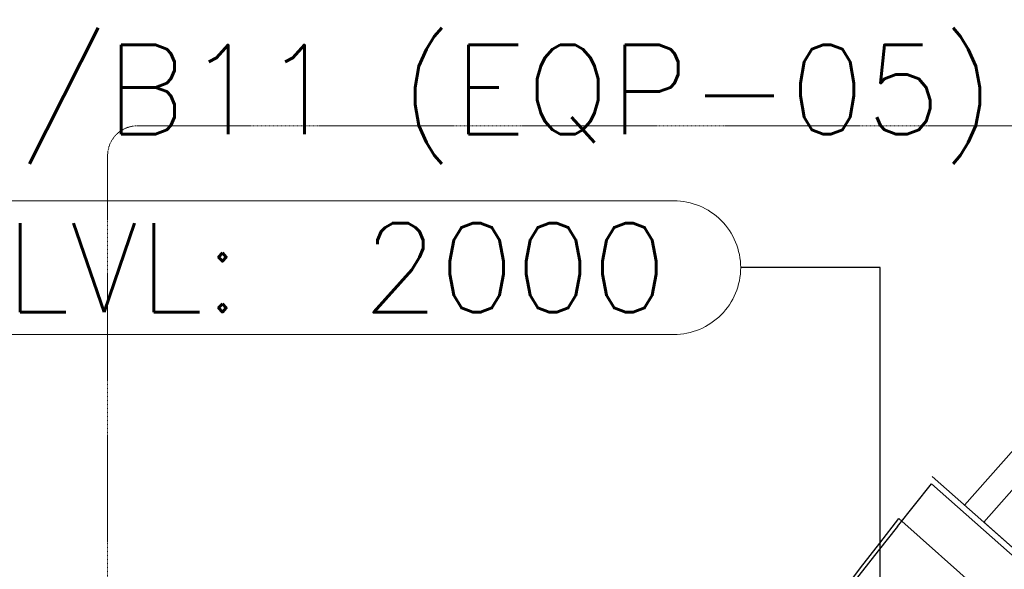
# Model space of a CAD drawing. Header units: millimetres. Extents: x -11575 to 52845, y -36266 to 23021.
# Tile 54 of 184: x 13565 to 15224, y 15080 to 16005. Entities that reach past the tile are written whole.
import ezdxf
from ezdxf.enums import TextEntityAlignment as Align

# ---------------------------------------------------------------- set-up
doc = ezdxf.new("R2010")
doc.units = ezdxf.units.MM
doc.header["$MEASUREMENT"] = 0
doc.linetypes.add('HIDDENX2', pattern=[0.75, 0.5, -0.25])
doc.layers.get('0').update_dxf_attribs({"lineweight": 5})
doc.layers.add('ELEC-SO-LVL-TAG', color=7, linetype='Continuous')
doc.layers.add('GREY SCALE', color=9, linetype='Continuous', true_color=0x808080)
doc.layers.add('GREYSCALE', color=9, linetype='Continuous', lineweight=0, true_color=0x808080)
doc.layers.add('M-MEP-ELPR-CKT', color=7, linetype='HIDDENX2', lineweight=20, true_color=0x960000)
doc.layers.add('M-MEP-ELLG-TEXT', color=7, linetype='Continuous', lineweight=20)
doc.styles.add('Oswald Light', font='txt')
doc.styles.add('ROMANS-100', font='romans.shx')
doc.styles.get("Standard").update_dxf_attribs({"font": 'romans.shx'})
doc.dimstyles.new('MDS-50', dxfattribs={"dimtxt": 100, "dimasz": 100, "dimexe": 50, "dimexo": 50, "dimgap": 25, "dimtad": 1, "dimdec": 0, "dimtxsty": 'Oswald Light', "dimcen": 0, "dimdle": 1.5875, "dimazin": 0, "dimtfac": 1, "dimtdec": 0, "dimtix": 1, "dimtmove": 0, "dimatfit": 0, "dimfxl": 1, "dimfrac": 2, "dimtolj": 1, "dimarcsym": 0})

# ---------------------------------------------------------------- blocks, each defined once
blk = doc.blocks.new('FLOOR PLAN')
at = {"layer": 'GREYSCALE', "color": 0, "lineweight": -2, "ltscale": 0.25}
for p, q in [((15727.2, 15832), (15156.6, 15187.9)), ((15759.5, 15803.3), (15188.9, 15159.3)), ((15102.3, 15236.1), (15865.2, 14560.1)), ((15043.6, 15151.6), (15101.2, 15223.6)), ((15101.2, 15223.6), (15876.9, 14536.3)), ((15805, 14492.4), (15045.7, 15165.2)), ((15187.2, 15160.8), (15865.1, 14560.2))]:
    blk.add_line(p, q, dxfattribs=at)
at = {"layer": 'GREYSCALE', "color": 0, "lineweight": -2}
blk.add_arc((21130.7, 10361.1), 7752.9, 141.70885, 166.51663, dxfattribs=at)
at = {"layer": 'GREYSCALE', "color": 0, "lineweight": -2, "ltscale": 0.25}
blk.add_arc((21162.4, 10254.8), 7837, 141.32998, 165.79348, dxfattribs=at)
blk = doc.blocks.new('ELEC-SO-LVL-EQP-TAG')
at = {"color": 0}
blk.add_lwpolyline([(75, 72.5), (1075, 72.5, -0.414214), (1150, -2.5), (1150, -2.5, -0.414214), (1075, -77.5), (75, -77.5, -0.414214), (0, -2.5), (0, -2.5, -0.414214)], format="xyb", close=True, dxfattribs=at)
at = {"color": 0, "insert": (75, -2.5), "char_height": 100, "attachment_point": 4}
blk.add_mtext_dynamic_manual_height_columns('{\\Fromans|c0;SO LVL:}', width=1015.069, gutter_width=1, heights=[0], dxfattribs=at)
at = {"color": 0, "style": 'ROMANS-100'}
for tag, p in [('SO-EQP', (0, 197.5)), ('SO-LVL', (725, -2.5))]:
    blk.add_attdef(tag, text='', height=100, dxfattribs=at).set_placement(p, align=Align.MIDDLE_LEFT)

msp = doc.modelspace()

# ---------------------------------------------------------------- linework, layer by layer
at = {"layer": 'M-MEP-ELPR-CKT', "ltscale": 3}
msp.add_lwpolyline([(16892.5, 16263.2), (16836.4, 16319.3, 0.198912), (16801.1, 16333.9), (16345.4, 16333.9, 0.414214), (16295.4, 16283.9), (16295.4, 15876.5, -0.414214), (16245.4, 15826.5), (13763, 15826.5, 0.414214), (13713, 15776.5), (13713, 14357), (13713, 13126.5, -0.414214), (13663, 13076.5), (11225.6, 13076.5, 1)], format="xyb", dxfattribs=at)

# ---------------------------------------------------------------- block references
at = {"layer": 'GREY SCALE'}
msp.add_blockref('FLOOR PLAN', (0, 0), dxfattribs=at)
at = {"layer": 'M-MEP-ELLG-TEXT'}
ref = msp.add_blockref('ELEC-SO-LVL-EQP-TAG', (13054.5, 15591.5), dxfattribs=dict(at, xscale=1.5, yscale=1.5, zscale=1.5))
ref.add_attrib('SO-EQP', 'LPDB/B11 (EQP-05)', dxfattribs={"layer": 'ELEC-SO-LVL-TAG', "height": 150, "style": 'ROMANS-100'}).set_placement((13054.4, 15887.7), align=Align.MIDDLE_LEFT)
ref.add_attrib('SO-LVL', '2000', dxfattribs={"layer": 'ELEC-SO-LVL-TAG', "height": 150, "style": 'ROMANS-100'}).set_placement((14141.9, 15587.7), align=Align.MIDDLE_LEFT)

# ---------------------------------------------------------------- leaders
for points in [[(16583.6, 15887.4), (15353.5, 16283.8), (14779.4, 16283.9)], [(15014.5, 14902.9), (15014.5, 15587.7), (14779.4, 15587.7)]]:
    msp.add_leader(points, dimstyle='MDS-50', override={"dimasz": 150, "dimtad": 0}, dxfattribs=at)

doc.saveas('drawing.dxf')
